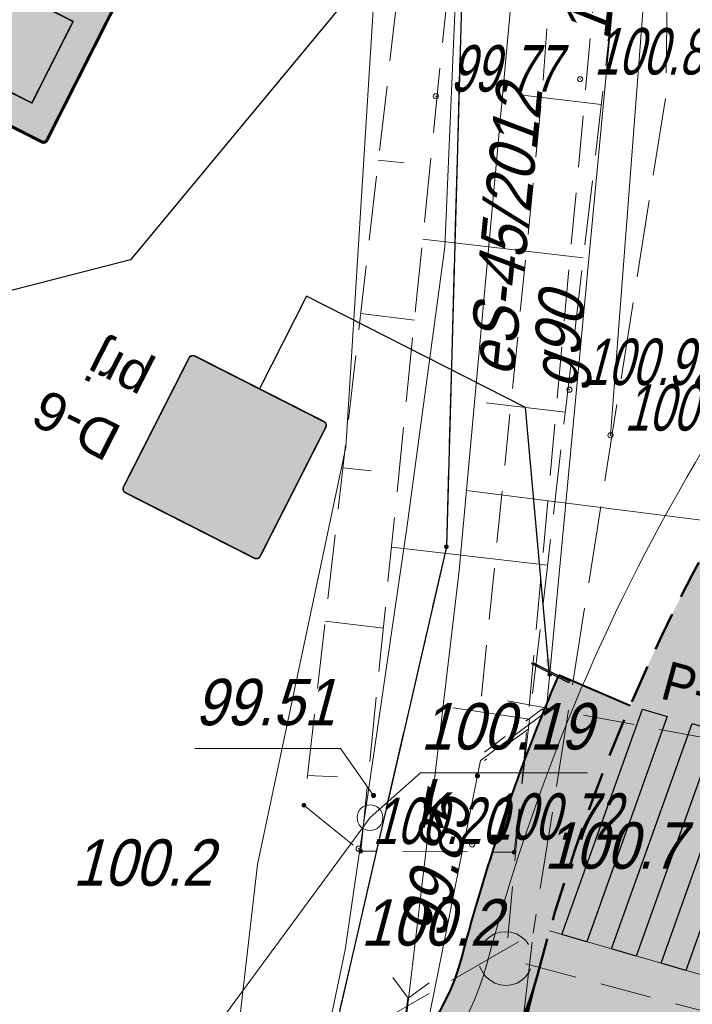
# Model space of a CAD drawing. Extents: x 6530721 to 6531385, y 5978377 to 5979143.
# Tile 78 of 146: x 6530887 to 6530900, y 5978861 to 5978880. Entities that reach past the tile are written whole.
import ezdxf

# ---------------------------------------------------------------- set-up
doc = ezdxf.new("R2010")
doc.units = 0
for name, pattern in [('AB_rokocin 2014-08-13 AC2004$0$0.5_0.5', [1, 0.5, -0.5]), ('AB_rokocin 2014-08-13 AC2004$0$1.0_0.5', [1.5, 1, -0.5]), ('AB_rokocin 2014-08-13 AC2004$0$1.5_0.5', [2, 1.5, -0.5]), ('AB_rokocin 2014-08-13 AC2004$0$823-500', [1.75, 1.25, -0.5]), ('AB_rokocin 2014-08-13 AC2004$0$ib05_500', [1, 0.5, -0.5]), ('AB_rokocin 2014-08-13 AC2004$0$l217_500', [2, 1.5, -0.5]), ('AB_rokocin 2014-08-13 AC2004$0$l219_500', [0]), ('DASHED2', [0.375, 0.25, -0.125])]:
    doc.linetypes.add(name, pattern=pattern)
for name, color, linetype, lineweight in [('AB-chodnik obrzeża', 30, 'Continuous', 40), ('AB-krawężnik', 7, 'Continuous', 50), ('AB-krawężnik obniżony', 34, 'DASHED2', 50), ('AB-pobocze', 191, 'Continuous', 20), ('AB-pomocnicza', 7, 'Continuous', 15), ('AB-wymiarowa', 7, 'Continuous', 30), ('AB-wyp. kostka betonowa grafitowa', 151, 'Continuous', 15), ('AB-wyp.chodnik kostka betonowa', 50, 'Continuous', 15), ('AB-wyp.zjazd BA', 254, 'Continuous', 15), ('AB_rokocin 2014-08-13 AC2004$0$203-Punkt załamania granicy działki nie stabilizowany', 7, 'Continuous', 18), ('AB_rokocin 2014-08-13 AC2004$0$217-Granica konturu klasyfikcyjnego', 7, 'Continuous', 18), ('AB_rokocin 2014-08-13 AC2004$0$219-Linia granicy', 7, 'Continuous', 18), ('AB_rokocin 2014-08-13 AC2004$0$622-Punkt rzędnej przewodu-SKPOD', 7, 'Continuous', 18), ('AB_rokocin 2014-08-13 AC2004$0$622-Punkt rzędnej przewodu-SKPOD-Atr2', 7, 'Continuous', 18), ('AB_rokocin 2014-08-13 AC2004$0$623-Punkt rzędnej przewodu-SGPOD', 7, 'Continuous', 18), ('AB_rokocin 2014-08-13 AC2004$0$623-Punkt rzędnej przewodu-SGPOD-Atr3', 7, 'Continuous', 18), ('AB_rokocin 2014-08-13 AC2004$0$820-Skarpa nieumocniona', 7, 'Continuous', 18), ('AB_rokocin 2014-08-13 AC2004$0$823-Szczyt skarpy nieumocninej', 7, 'Continuous', 18), ('AB_rokocin 2014-08-13 AC2004$0$824-Podnóże skarpy nieumocninej', 7, 'Continuous', 18), ('AB_rokocin 2014-08-13 AC2004$0$jezdnia (powierzchnia)', 7, 'Continuous', 18), ('AB_rokocin 2014-08-13 AC2004$0$kółeczka', 1, 'Continuous', 18), ('AB_rokocin 2014-08-13 AC2004$0$przepust (linia)', 7, 'Continuous', 18), ('AB_rokocin 2014-08-13 AC2004$0$przepust (linia) - symbol', 7, 'Continuous', 18), ('AB_rokocin 2014-08-13 AC2004$0$przepust (powierzchnia)', 7, 'Continuous', 18), ('AB_rokocin 2014-08-13 AC2004$0$przewód elektroenergetyczny - projektowany (linia)-SE', 7, 'Continuous', 18), ('AB_rokocin 2014-08-13 AC2004$0$przewód elektroenergetyczny - projektowany (linia)-SE-Atr1', 7, 'Continuous', 18), ('AB_rokocin 2014-08-13 AC2004$0$przewód gazowy (linia)-SG', 7, 'Continuous', 18), ('AB_rokocin 2014-08-13 AC2004$0$przewód gazowy (linia)-SG-Atr1', 7, 'Continuous', 18), ('AB_rokocin 2014-08-13 AC2004$0$przewód kanalizacyjny (linia)-SK', 7, 'Continuous', 18), ('AB_rokocin 2014-08-13 AC2004$0$przewód kanalizacyjny - projektowany (linia)-SK', 7, 'Continuous', 18), ('AB_rokocin 2014-08-13 AC2004$0$przewód telekomunikacyjny (linia)-STPOD', 7, 'Continuous', 18), ('AB_rokocin 2014-08-13 AC2004$0$przewód wodociągowy (linia)-SW', 7, 'Continuous', 18), ('AB_rokocin 2014-08-13 AC2004$0$punkt wysokościowy naturalny', 7, 'Continuous', 18), ('AB_rokocin 2014-08-13 AC2004$0$punkt wysokościowy naturalny-Atr2', 7, 'Continuous', 18), ('AB_rokocin 2014-08-13 AC2004$0$wysokosci_asfalt', 7, 'Continuous', 18), ('AB_rokocin 2014-08-13 AC2004$0$właz (punkt)-SK', 7, 'Continuous', 18), ('AB_rokocin 2014-08-13 AC2004$0$właz (punkt)-SK-Atr17', 7, 'Continuous', 18), ('AB_rokocin 2014-08-13 AC2004$0$właz (punkt)-SK-Atr2', 7, 'Continuous', 18), ('asf', 7, 'Continuous', 18)]:
    doc.layers.add(name, color=color, linetype=linetype, lineweight=lineweight)
for name, color, linetype in [('gaOzPoziome', 7, 'Continuous'), ('gaPionowe', 7, 'Continuous'), ('gaUrzBezpieczenstwa', 7, 'Continuous'), ('zzz.ga.oz_pion_def', 7, 'Continuous'), ('zzz.ga.oz_pion_wypelnienie', 7, 'Continuous'), ('zzz.gaHSDlugosc', 7, 'Continuous'), ('zzz.gaHSDodTekst', 7, 'Continuous'), ('zzz.gaHSKilometraz', 7, 'Continuous'), ('zzz.gaHSNazwa', 7, 'Continuous'), ('zzz.gaHSOpis', 7, 'Continuous'), ('zzz.gaHSStan', 7, 'Continuous'), ('zzz.gaHSTrasa', 7, 'Continuous'), ('zzz.gaVSDodTekst', 7, 'Continuous'), ('zzz.gaVSDomyslna', 7, 'Continuous'), ('zzz.gaVSNazwa', 7, 'Continuous'), ('zzz.gaVSStan', 7, 'Continuous'), ('zzz.gaVSWielkość', 7, 'Continuous')]:
    doc.layers.add(name, color=color, linetype=linetype)
doc.styles.add('AB_rokocin 2014-08-13 AC2004$0$Standard', font='txt')
doc.styles.add('GA4-ATR-TEXT', font='arial.ttf', dxfattribs={"width": 0.9})
doc.styles.add('GA4-HS-TEXT', font='arial.ttf', dxfattribs={"width": 0.9})
doc.styles.get("Standard").update_dxf_attribs({"font": 'simplex.shx', "width": 0.75, "height": 1.25})
doc.dimstyles.new('GA4-LEADER', dxfattribs={"dimtxt": 1, "dimasz": 1, "dimexe": 1, "dimexo": 1, "dimgap": 1, "dimtad": 1, "dimtxsty": 'Standard', "dimcen": 1, "dimadec": 0, "dimazin": 0, "dimtfac": 1, "dimtmove": 0, "dimatfit": 3, "dimfxl": 1, "dimarcsym": 0})

# ---------------------------------------------------------------- blocks, each defined once
blk = doc.blocks.new('gaVSPos')
blk.add_point((0, 0))
blk = doc.blocks.new('gaVSTVcolumn0')
at = {"color": 0, "linetype": 'ByBlock', "lineweight": -2}
for p, q in [((-400, -30), (400, -30)), ((-400, -60), (-400, -30)), ((400, -60), (-400, -60)), ((400, -30), (400, -60))]:
    blk.add_line(p, q, dxfattribs=at)
blk.add_circle((0, 0), 30, dxfattribs=at)
blk = doc.blocks.new('gaVScolumn0')
at = {"color": 0, "linetype": 'ByBlock', "lineweight": -2}
blk.add_line((0, 0), (0, 400), dxfattribs=at)
blk = doc.blocks.new('z.ga4.D-3_0')
at = {"layer": 'zzz.ga.oz_pion_wypelnienie'}
h = blk.add_hatch(color=0, dxfattribs=at)
edge = h.paths.add_edge_path()
edge.add_line((-280, 594), (280, 594))
edge.add_arc((280, 580), 14, 0, 90, ccw=False)
edge.add_line((294, 580), (294, 20))
edge.add_arc((280, 20), 14, 270, 360, ccw=False)
edge.add_line((280, 6), (-280, 6))
edge.add_arc((-280, 20), 14, 180, 270, ccw=False)
edge.add_line((-294, 20), (-294, 580))
edge.add_arc((-280, 580), 14, 90, 180, ccw=False)
blk = doc.blocks.new('z.ga4.D-3_1')
at = {"layer": 'zzz.ga.oz_pion_def', "color": 0, "const_width": 6}
blk.add_lwpolyline([(280, 3), (-280, 3, -0.414214), (-297, 20), (-297, 580, -0.414214), (-280, 597), (280, 597, -0.414214), (297, 580), (297, 20, -0.414214), (280, 3, -1)], format="xyb", dxfattribs=at)
blk = doc.blocks.new('z.ga4.D-6_1')
at = {"layer": 'zzz.ga.oz_pion_def'}
blk.add_hatch(color=0, dxfattribs=at).paths.add_polyline_path([(0, 484), (-279.4, 0), (279.4, 0)])
blk = doc.blocks.new('z.ga4.D-6_2')
at = {"layer": 'zzz.ga.oz_pion_def'}
h = blk.add_hatch(color=0, dxfattribs=at)
h.paths.add_polyline_path([(-24, 372, 1), (24, 372, 1)])
h.paths.add_polyline_path([(49.7, 326.4), (0, 345), (-37.3, 261.1), (-87.4, 211), (-75.8, 185.3), (-18.6, 242.4), (-9.7, 259.5), (0, 186.5), (-46.6, 121.2), (-77.8, 27.6), (-112.5, 23.2), (-112.5, 11.7), (-51, 0), (-18.6, 102.6), (20.5, 150.6), (91, 27.3), (68.5, 9.1), (68.5, 0), (93.2, 0), (134.9, 23.8), (57.3, 172), (59.8, 179.5), (49.7, 223.8), (49.7, 279.7), (74.6, 247.1), (74.6, 163.2), (99.5, 177.2), (99.5, 261.1)])
h.paths.add_polyline_path([(219.1, 83.9), (111.9, 83.9), (121.6, 65.3), (228.4, 65.3)])
h.paths.add_polyline_path([(50, 83.9), (-16.7, 83.9), (-22.6, 65.3), (60.7, 65.3)], flags=17)
h.paths.add_polyline_path([(-66.9, 83.9), (-219.1, 83.9), (-228.4, 65.3), (-73.1, 65.3)])
blk = doc.blocks.new('D-6-59131416567-vs')
at = {"layer": 'zzz.gaVSDomyslna', "color": 7, "lineweight": 0, "true_color": 0xffffff}
for name, p in [('z.ga4.D-3_1', (0, 0)), ('z.ga4.D-6_1', (0, 96))]:
    blk.add_blockref(name, p, dxfattribs=at)
at = {"layer": 'zzz.gaVSDomyslna', "color": 180, "lineweight": 0}
blk.add_blockref('z.ga4.D-3_0', (0, 0), dxfattribs=at)
at = {"layer": 'zzz.gaVSDomyslna', "color": 18, "lineweight": 0, "true_color": 0x000000}
blk.add_blockref('z.ga4.D-6_2', (0, 108), dxfattribs=at)
at = {"layer": 'zzz.gaVSDodTekst', "style": 'GA4-ATR-TEXT', "flags": 1}
blk.add_attdef('AddText', (0, 0), '', height=1, dxfattribs=at)
at = {"layer": 'zzz.gaVSDomyslna', "style": 'GA4-ATR-TEXT', "flags": 1}
for tag in ['Width', 'Position', 'Height', 'Route']:
    blk.add_attdef(tag, (0, 0), '', height=1, dxfattribs=at)
at = {"layer": 'zzz.gaVSNazwa', "style": 'GA4-ATR-TEXT'}
blk.add_attdef('Name', (400, 375), '', height=150, dxfattribs=at)
at = {"layer": 'zzz.gaVSStan', "style": 'GA4-ATR-TEXT'}
blk.add_attdef('State', (400, 120), '', height=150, dxfattribs=at)
at = {"layer": 'zzz.gaVSWielkość', "style": 'GA4-ATR-TEXT', "flags": 1}
blk.add_attdef('Size', (0, 0), '', height=1, dxfattribs=at)
blk = doc.blocks.new('z.ga4.D-1_0')
at = {"layer": 'zzz.ga.oz_pion_wypelnienie'}
blk.add_hatch(color=0, dxfattribs=at).paths.add_polyline_path([(401.6, 404.3, 0.414214), (401.6, 415.6), (5.7, 811.6, 0.414214), (-5.7, 811.6), (-401.6, 415.6, 0.414214), (-401.6, 404.3), (-5.7, 8.3, 0.414214), (5.7, 8.3)])
blk = doc.blocks.new('z.ga4.D-1_1')
at = {"layer": 'zzz.ga.oz_pion_wypelnienie'}
blk.add_hatch(color=0, dxfattribs=at).paths.add_polyline_path([(0, 656.1), (-246.1, 410), (0, 163.9), (246.1, 410)])
blk = doc.blocks.new('z.ga4.D-1_2')
at = {"layer": 'zzz.ga.oz_pion_def', "color": 0, "const_width": 12}
blk.add_lwpolyline([(-405.9, 400.1), (-9.9, 4.1, 0.414214), (9.9, 4.1), (405.9, 400.1, 0.414214), (405.9, 419.9), (9.9, 815.9, 0.414214), (-9.9, 815.9), (-405.9, 419.9, 0.414214), (-405.9, 400.1, 17.189593)], format="xyb", dxfattribs=at)
at = {"layer": 'zzz.ga.oz_pion_def', "color": 0, "const_width": 6}
blk.add_lwpolyline([(-158, 317.7), (0, 159.7), (250.3, 410), (0, 660.3), (-250.3, 410)], close=True, dxfattribs=at)
blk = doc.blocks.new('D-1-59151803196-vs')
at = {"layer": 'zzz.gaVSDomyslna', "color": 18, "lineweight": 0, "true_color": 0x000000}
blk.add_blockref('z.ga4.D-1_2', (0, 0), dxfattribs=at)
at = {"layer": 'zzz.gaVSDomyslna', "color": 7, "lineweight": 0, "true_color": 0xffffff}
blk.add_blockref('z.ga4.D-1_0', (0, 0), dxfattribs=at)
at = {"layer": 'zzz.gaVSDomyslna', "color": 50, "lineweight": 0}
blk.add_blockref('z.ga4.D-1_1', (0, 0), dxfattribs=at)
at = {"layer": 'zzz.gaVSDodTekst', "style": 'GA4-ATR-TEXT', "flags": 1}
blk.add_attdef('AddText', (0, 0), '', height=1, dxfattribs=at)
at = {"layer": 'zzz.gaVSDomyslna', "style": 'GA4-ATR-TEXT', "flags": 1}
for tag in ['Width', 'Height', 'Position', 'Route']:
    blk.add_attdef(tag, (0, 0), '', height=1, dxfattribs=at)
at = {"layer": 'zzz.gaVSNazwa', "style": 'GA4-ATR-TEXT'}
blk.add_attdef('Name', (510.001, 485.001), '', height=150, dxfattribs=at)
at = {"layer": 'zzz.gaVSStan', "style": 'GA4-ATR-TEXT'}
blk.add_attdef('State', (510.001, 230.001), '', height=150, dxfattribs=at)
at = {"layer": 'zzz.gaVSWielkość', "style": 'GA4-ATR-TEXT', "flags": 1}
blk.add_attdef('Size', (0, 0), '', height=1, dxfattribs=at)
blk = doc.blocks.new('z.ga4.HSL-desc')
at = {"layer": 'zzz.gaHSDlugosc', "style": 'GA4-HS-TEXT', "width": 0.9}
blk.add_attdef('LENGTH', (6.026, 0.4), '', height=1, dxfattribs=at)
at = {"layer": 'zzz.gaHSDodTekst', "style": 'GA4-HS-TEXT', "width": 0.9, "flags": 1}
blk.add_attdef('ADDTEXT', (0, -2.744), '', height=1, dxfattribs=at)
at = {"layer": 'zzz.gaHSKilometraz', "style": 'GA4-HS-TEXT', "width": 0.9, "flags": 1}
blk.add_attdef('POSITION', (0, -5.695), '', height=1, dxfattribs=at)
at = {"layer": 'zzz.gaHSNazwa', "style": 'GA4-HS-TEXT', "width": 0.9}
blk.add_attdef('NAME', (0, 0.4), '', height=1, dxfattribs=at)
at = {"layer": 'zzz.gaHSStan', "style": 'GA4-HS-TEXT', "width": 0.9}
blk.add_attdef('STATE', (0, -1.356), '', height=1, dxfattribs=at)
at = {"layer": 'zzz.gaHSTrasa', "style": 'GA4-HS-TEXT', "width": 0.9, "flags": 1}
blk.add_attdef('ROUTE', (0, -4.27), '', height=1, dxfattribs=at)
blk = doc.blocks.new('AB_rokocin 2014-08-13 AC2004$0$WSP')
at = {"layer": 'AB_rokocin 2014-08-13 AC2004$0$kółeczka', "color": 0, "linetype": 'Continuous'}
blk.add_circle((0, 0), 0.1, dxfattribs=at)
blk = doc.blocks.new('AB_rokocin 2014-08-13 AC2004$0$PW01')
at = {"linetype": 'Continuous', "lineweight": 13}
h = blk.add_hatch(color=0, dxfattribs=at)
edge = h.paths.add_edge_path()
edge.add_arc((0, 0), 0.045, 0, 360)
blk = doc.blocks.new('AB_rokocin 2014-08-13 AC2004$0$US22')
at = {"color": 0, "linetype": 'Continuous', "lineweight": 13}
blk.add_circle((0, 0), 0.25, dxfattribs=at)
blk = doc.blocks.new('AB_rokocin 2014-08-13 AC2004$0$621')
at = {"linetype": 'Continuous', "lineweight": 0}
h = blk.add_hatch(color=0, dxfattribs=at)
edge = h.paths.add_edge_path()
edge.add_arc((0, 0), 0.05, 0, 360)
blk = doc.blocks.new('AB_rokocin 2014-08-13 AC2004$0$IB05')
at = {"color": 0, "linetype": 'Continuous', "lineweight": 13}
for q in [(0.354, 0.354), (0.354, -0.354)]:
    blk.add_line((0, 0), q, dxfattribs=at)
blk = doc.blocks.new('AB_rokocin 2014-08-13 AC2004$0$203')
at = {"linetype": 'Continuous', "lineweight": 0}
h = blk.add_hatch(color=0, dxfattribs=at)
edge = h.paths.add_edge_path()
edge.add_arc((0, 0), 0.045, 0, 360)
blk = doc.blocks.new('AB_rokocin 2014-08-13 AC2004')
at = {"layer": 'AB_rokocin 2014-08-13 AC2004$0$217-Granica konturu klasyfikcyjnego', "color": 3, "linetype": 'AB_rokocin 2014-08-13 AC2004$0$l217_500', "lineweight": 18, "flags": 128}
for points in [[(6530894.96, 5978870.01), (6530895.49, 5978889.2)], [(6530894.96, 5978870.01), (6530895.49, 5978889.2)], [(6530892.45, 5978859.1), (6530894.96, 5978870.01)], [(6530892.45, 5978859.1), (6530894.96, 5978870.01)]]:
    blk.add_lwpolyline(points, dxfattribs=at)
at = {"layer": 'AB_rokocin 2014-08-13 AC2004$0$219-Linia granicy', "color": 92, "linetype": 'AB_rokocin 2014-08-13 AC2004$0$l219_500', "lineweight": 30, "flags": 128}
for points in [[(6530895.49, 5978889.2), (6530894.96, 5978870.01)], [(6530895.49, 5978889.2), (6530894.96, 5978870.01)], [(6530894.96, 5978870.01), (6530892.45, 5978859.1)], [(6530894.96, 5978870.01), (6530892.45, 5978859.1)]]:
    blk.add_lwpolyline(points, dxfattribs=at)
at = {"layer": 'AB_rokocin 2014-08-13 AC2004$0$622-Punkt rzędnej przewodu-SKPOD-Atr2', "color": 32, "linetype": 'ByBlock', "flags": 128}
blk.add_lwpolyline([(6530893.55, 5978865.19), (6530892.91, 5978866.1), (6530890.086, 5978866.1)], dxfattribs=at)
at = {"layer": 'AB_rokocin 2014-08-13 AC2004$0$820-Skarpa nieumocniona', "color": 252, "linetype": 'Continuous', "lineweight": 18}
for p, q in [((6530897.96, 5978878.58), (6530896.38, 5978878.77)), ((6530893.64, 5978877.5), (6530894.14, 5978877.45)), ((6530897.61, 5978875.61), (6530894.5, 5978875.97)), ((6530893.3, 5978874.53), (6530894.34, 5978874.4)), ((6530897.26, 5978872.62), (6530895.73, 5978872.8)), ((6530892.96, 5978871.54), (6530893.5, 5978871.48)), ((6530896.92, 5978869.65), (6530893.9, 5978870)), ((6530892.61, 5978868.57), (6530893.74, 5978868.43)), ((6530896.57, 5978866.67), (6530895.09, 5978866.89)), ((6530892.26, 5978865.58), (6530892.85, 5978865.55))]:
    blk.add_line(p, q, dxfattribs=at)
at = {"layer": 'AB_rokocin 2014-08-13 AC2004$0$823-Szczyt skarpy nieumocninej', "color": 252, "linetype": 'AB_rokocin 2014-08-13 AC2004$0$823-500', "lineweight": 18, "flags": 128}
for points in [[(6530895.56, 5978917.65), (6530897.1, 5978917.42), (6530898.3, 5978908.45), (6530898.21, 5978892.82), (6530898.47, 5978882.95), (6530896.27, 5978864.09), (6530893.3, 5978864.11)], [(6530895.78, 5978892.79), (6530894.39, 5978883.96), (6530892.2, 5978865), (6530893.3, 5978864.11)]]:
    blk.add_lwpolyline(points, dxfattribs=at)
at = {"layer": 'AB_rokocin 2014-08-13 AC2004$0$824-Podnóże skarpy nieumocninej', "color": 252, "linetype": 'AB_rokocin 2014-08-13 AC2004$0$823-500', "lineweight": 18, "flags": 128}
blk.add_lwpolyline([(6530893.3, 5978864.11), (6530895.29, 5978883.79), (6530895.78, 5978892.79)], dxfattribs=at)
at = {"layer": 'AB_rokocin 2014-08-13 AC2004$0$jezdnia (powierzchnia)', "color": 252, "linetype": 'AB_rokocin 2014-08-13 AC2004$0$1.5_0.5', "lineweight": 18, "flags": 128}
for points in [[(6530899.48, 5978924.68), (6530899.18, 5978914.42), (6530899.27, 5978908.81), (6530899.51, 5978904.41), (6530899.44, 5978900.93), (6530899.39, 5978891.35), (6530899.21, 5978878.74), (6530896.64, 5978862.52)], [(6530798.65, 5978881.37), (6530865.34, 5978863.62), (6530886.24, 5978858.45), (6530891.97, 5978859.82), (6530896.64, 5978862.52), (6530896.23, 5978858.96), (6530901.26, 5978858.05), (6530902.82, 5978864.33), (6530903.85, 5978867.57), (6530905.33, 5978869.92), (6530907.18, 5978871.26), (6530909.06, 5978871.79), (6530912.21, 5978871.86), (6530914.78, 5978867.77), (6530919.06, 5978859.93)]]:
    blk.add_lwpolyline(points, dxfattribs=at)
at = {"layer": 'AB_rokocin 2014-08-13 AC2004$0$kółeczka', "color": 7, "linetype": 'ByBlock'}
for p in [(6530897.551, 5978879.071, 100.838), (6530897.551, 5978879.071, 100.838), (6530897.551, 5978879.071, 100.838), (6530894.756, 5978878.74, 99.766), (6530894.756, 5978878.74, 99.766), (6530894.756, 5978878.74, 99.766), (6530897.344, 5978873.053, 100.924), (6530897.344, 5978873.053, 100.924), (6530897.344, 5978873.053, 100.924), (6530898.137, 5978872.17, 100.868), (6530898.137, 5978872.17, 100.868), (6530898.137, 5978872.17, 100.868), (6530893.261, 5978864.159, 100.205), (6530893.261, 5978864.159, 100.205), (6530893.261, 5978864.159, 100.205), (6530895.458, 5978864.242, 100.723), (6530895.458, 5978864.242, 100.723), (6530895.458, 5978864.242, 100.723)]:
    blk.add_point(p, dxfattribs=at)
at = {"layer": 'AB_rokocin 2014-08-13 AC2004$0$kółeczka', "color": 1, "linetype": 'ByBlock'}
for p in [(6530897.551, 5978879.071, 100.838), (6530894.756, 5978878.74, 99.766), (6530897.344, 5978873.053, 100.924), (6530898.137, 5978872.17, 100.868), (6530893.261, 5978864.159, 100.205), (6530895.458, 5978864.242, 100.723)]:
    blk.add_point(p, dxfattribs=at)
at = {"layer": 'AB_rokocin 2014-08-13 AC2004$0$przepust (linia)', "color": 7, "linetype": 'AB_rokocin 2014-08-13 AC2004$0$ib05_500', "lineweight": 35, "flags": 128}
blk.add_lwpolyline([(6530892.23, 5978852.27), (6530893.14, 5978854.24), (6530894.22, 5978861.26)], dxfattribs=at)
at = {"layer": 'AB_rokocin 2014-08-13 AC2004$0$przepust (powierzchnia)', "color": 7, "linetype": 'AB_rokocin 2014-08-13 AC2004$0$0.5_0.5', "lineweight": 18, "flags": 128}
blk.add_lwpolyline([(6530895.7, 5978866.03), (6530896.82, 5978866.87), (6530896.91, 5978866.73), (6530895.7, 5978865.87)], dxfattribs=at)
at = {"layer": 'AB_rokocin 2014-08-13 AC2004$0$przewód elektroenergetyczny - projektowany (linia)-SE', "color": 1, "linetype": 'AB_rokocin 2014-08-13 AC2004$0$1.0_0.5', "lineweight": 18, "flags": 128}
blk.add_lwpolyline([(6530826.972, 5978708.68), (6530827.24, 5978709.09), (6530834.58, 5978722.01), (6530844.3, 5978737.61), (6530851.06, 5978748.63), (6530857.75, 5978759.14), (6530864.58, 5978771.22), (6530872.94, 5978786.68), (6530885.26, 5978812.96), (6530898.25, 5978841.23), (6530902.68, 5978856.6), (6530904.26, 5978865.5), (6530895.64, 5978867.12), (6530896.81, 5978878.73), (6530897.37, 5978886.45), (6530914.59, 5978888.09), (6530916.6, 5978883.13), (6530918.66, 5978878.97), (6530922.67, 5978870.07), (6530922.8, 5978868.04), (6530926.81, 5978860.82), (6530928.6, 5978857.83), (6530930.08, 5978855.53), (6530931.41, 5978853.22), (6530934.81, 5978847.74), (6530938.18, 5978842.74), (6530940.61, 5978838.92), (6530943.7, 5978834.57), (6530946.08, 5978831.07), (6530948, 5978828.22), (6530952.41, 5978821.5), (6530956.94, 5978815.04), (6530960.54, 5978809.91), (6530964.29, 5978804.42), (6530967.77, 5978799.56), (6530971.05, 5978794.9), (6530973.84, 5978790.63), (6530976.58, 5978786.57), (6530980.58, 5978780.71), (6530982.7, 5978777.62), (6530985.22, 5978773.81), (6530988.34, 5978769.04), (6530989.92, 5978766.7), (6530990.46, 5978765.93), (6530990.37, 5978765.15), (6530991.83, 5978763.13), (6530996.06, 5978757.13), (6530999.57, 5978752.09), (6531000.82, 5978750.32), (6531001.94, 5978748.65), (6531002.55, 5978747.77), (6531005.3, 5978743.83), (6531008.21, 5978739.6), (6531012.63, 5978733.34), (6531017.03, 5978727.14), (6531023.63, 5978717.51), (6531029.4, 5978709.03), (6531033.24, 5978703.44), (6531036.36, 5978699.89), (6531039.9, 5978695.78), (6531042.87, 5978692.37), (6531049.22, 5978685.3), (6531061.9, 5978670.96), (6531061.63, 5978668.76), (6531063.68, 5978666.4), (6531066.09, 5978666.33), (6531071.01, 5978660.91), (6531074.47, 5978660.91), (6531079.98, 5978654.09), (6531082.92, 5978659.36), (6531086.03, 5978664.59), (6531092.01, 5978675.8), (6531094.55, 5978679.72)], dxfattribs=at)
at = {"layer": 'AB_rokocin 2014-08-13 AC2004$0$przewód gazowy (linia)-SG', "color": 40, "linetype": 'Continuous', "lineweight": 18, "flags": 128}
blk.add_lwpolyline([(6530866.99, 5978790.07), (6530876.63, 5978809.56), (6530887.59, 5978833.34), (6530886.71, 5978835.77), (6530888.87, 5978840.15), (6530888.86, 5978842.38), (6530892.53, 5978850.43), (6530895.62, 5978865.87), (6530896.89, 5978866.81), (6530898.52, 5978884.1), (6530913.39, 5978886.25), (6530914.43, 5978886.4)], dxfattribs=at)
at = {"layer": 'AB_rokocin 2014-08-13 AC2004$0$przewód kanalizacyjny (linia)-SK', "color": 34, "linetype": 'Continuous', "lineweight": 18, "flags": 128}
blk.add_lwpolyline([(6530893.48, 5978864.76), (6530885.04, 5978853.28)], dxfattribs=at)
at = {"layer": 'AB_rokocin 2014-08-13 AC2004$0$przewód kanalizacyjny - projektowany (linia)-SK', "color": 32, "linetype": 'AB_rokocin 2014-08-13 AC2004$0$1.0_0.5', "lineweight": 18, "flags": 128}
for points in [[(6530896.15, 5978862.43), (6530898.69, 5978890.2)], [(6530896.5, 5978861.93), (6530903.98, 5978859.93), (6530901.81, 5978841.02), (6530891.77, 5978826.79), (6530873.33, 5978789.58), (6530843.52, 5978735.52), (6530825.994, 5978709.731)]]:
    blk.add_lwpolyline(points, dxfattribs=at)
blk.add_lwpolyline([(6530896.42, 5978861.61), (6530896.33, 5978861.55), (6530896.22, 5978861.52), (6530896.11, 5978861.51), (6530896.01, 5978861.52), (6530895.9, 5978861.55), (6530895.81, 5978861.61), (6530895.72, 5978861.68), (6530895.66, 5978861.77), (6530895.61, 5978861.86), (6530895.59, 5978861.97), (6530895.59, 5978862.08), (6530895.61, 5978862.19), (6530895.66, 5978862.29), (6530895.72, 5978862.38), (6530895.8, 5978862.45), (6530895.89, 5978862.51), (6530896, 5978862.54), (6530896.11, 5978862.55), (6530896.21, 5978862.54), (6530896.32, 5978862.51), (6530896.41, 5978862.45), (6530896.5, 5978862.38), (6530896.56, 5978862.29), (6530896.61, 5978862.2), (6530896.63, 5978862.09), (6530896.63, 5978861.98), (6530896.61, 5978861.87), (6530896.56, 5978861.77), (6530896.5, 5978861.68)], close=True, dxfattribs=at)
at = {"layer": 'AB_rokocin 2014-08-13 AC2004$0$przewód telekomunikacyjny (linia)-STPOD', "color": 30, "linetype": 'Continuous', "lineweight": 18, "flags": 128}
for points in [[(6530901.79, 5978970.5), (6530901.07, 5978964.3), (6530900.4, 5978955.75), (6530899.75, 5978946.53), (6530899, 5978937.36), (6530898.01, 5978928.4), (6530896.74, 5978916.21), (6530896.41, 5978909.27), (6530896.2, 5978900.94), (6530897.02, 5978889.89), (6530896.25, 5978881.02), (6530895.21, 5978869.55), (6530894.07, 5978859.93), (6530893.16, 5978854.27), (6530891.31, 5978850.17), (6530887.9, 5978840.12), (6530883.71, 5978830.96), (6530877.79, 5978818.59), (6530872.88, 5978807.8)], [(6530882.77, 5978833.86), (6530887.65, 5978843.74), (6530889.11, 5978849.4), (6530890.39, 5978855.95), (6530891.3, 5978863.85), (6530893.01, 5978871.94), (6530893.74, 5978883.62), (6530894.23, 5978897.47), (6530894.71, 5978900.98), (6530895.59, 5978904.39), (6530902.67, 5978903.99), (6530908.57, 5978904.02), (6530910.29, 5978898.66), (6530914.75, 5978889.88), (6530918.3, 5978882.51), (6530922.37, 5978871.97), (6530925.79, 5978865.43), (6530929.4, 5978858.81), (6530935.24, 5978850.5), (6530941.44, 5978841.32), (6530950.22, 5978829.05)], [(6530895.35, 5978871.1), (6530902.15, 5978870.24), (6530904.52, 5978870.08), (6530911.46, 5978871.26), (6530917.23, 5978862.73), (6530921.18, 5978856.12), (6530926.27, 5978848.67), (6530930.07, 5978842.98), (6530931.17, 5978838.82), (6530935.97, 5978831.97), (6530941.45, 5978824.23), (6530948.49, 5978814.76), (6530955.77, 5978804.1), (6530961.97, 5978795.05)]]:
    blk.add_lwpolyline(points, dxfattribs=at)
at = {"layer": 'AB_rokocin 2014-08-13 AC2004$0$przewód wodociągowy (linia)-SW', "color": 5, "linetype": 'Continuous', "lineweight": 18, "flags": 128}
blk.add_lwpolyline([(6530890.62, 5978851.55), (6530891.71, 5978856.01), (6530893, 5978862.2), (6530894.2, 5978870.42), (6530894.93, 5978875.82), (6530895.3, 5978884.42), (6530895.2, 5978893.95), (6530895.32, 5978900.42), (6530896.25, 5978915), (6530896.64, 5978927.26)], dxfattribs=at)
at = {"layer": 'AB_rokocin 2014-08-13 AC2004$0$właz (punkt)-SK-Atr2', "color": 34, "linetype": 'ByBlock', "flags": 128}
blk.add_lwpolyline([(6530893.48, 5978864.76), (6530894.46, 5978865.63), (6530897.696, 5978865.63)], dxfattribs=at)
at = {"layer": 'AB_rokocin 2014-08-13 AC2004$0$203-Punkt załamania granicy działki nie stabilizowany', "color": 7, "linetype": 'Continuous', "lineweight": 18, "rotation": 171.887}
blk.add_blockref('AB_rokocin 2014-08-13 AC2004$0$203', (6530894.96, 5978870.01), dxfattribs=at)
at = {"layer": 'AB_rokocin 2014-08-13 AC2004$0$622-Punkt rzędnej przewodu-SKPOD', "color": 32, "linetype": 'Continuous', "lineweight": 18, "rotation": 0.09499999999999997}
blk.add_blockref('AB_rokocin 2014-08-13 AC2004$0$621', (6530893.55, 5978865.19), dxfattribs=at)
at = {"layer": 'AB_rokocin 2014-08-13 AC2004$0$623-Punkt rzędnej przewodu-SGPOD', "color": 52, "linetype": 'Continuous', "lineweight": 18, "rotation": 78.683}
blk.add_blockref('AB_rokocin 2014-08-13 AC2004$0$621', (6530895.56, 5978865.57), dxfattribs=at)
at = {"layer": 'AB_rokocin 2014-08-13 AC2004$0$kółeczka', "color": 252, "linetype": 'Continuous', "xscale": 0.5, "yscale": 0.5, "zscale": 0.5}
for p in [(6530897.551, 5978879.071), (6530894.756, 5978878.74), (6530897.344, 5978873.053), (6530898.137, 5978872.17), (6530893.261, 5978864.159), (6530895.458, 5978864.242)]:
    blk.add_blockref('AB_rokocin 2014-08-13 AC2004$0$WSP', p, dxfattribs=at)
at = {"layer": 'AB_rokocin 2014-08-13 AC2004$0$przepust (linia) - symbol', "color": 7, "linetype": 'Continuous', "lineweight": 35, "rotation": 81.25400000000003}
blk.add_blockref('AB_rokocin 2014-08-13 AC2004$0$IB05', (6530894.22, 5978861.26), dxfattribs=at)
at = {"layer": 'AB_rokocin 2014-08-13 AC2004$0$punkt wysokościowy naturalny', "color": 7, "linetype": 'Continuous', "lineweight": 13}
for p in [(6530892.2, 5978865), (6530893.3, 5978864.11), (6530896.27, 5978864.09)]:
    blk.add_blockref('AB_rokocin 2014-08-13 AC2004$0$PW01', p, dxfattribs=at)
at = {"layer": 'AB_rokocin 2014-08-13 AC2004$0$właz (punkt)-SK', "color": 7, "linetype": 'Continuous', "lineweight": 18}
blk.add_blockref('AB_rokocin 2014-08-13 AC2004$0$US22', (6530893.48, 5978864.76), dxfattribs=at)
at = {"layer": 'AB_rokocin 2014-08-13 AC2004$0$622-Punkt rzędnej przewodu-SKPOD-Atr2', "color": 32, "linetype": 'ByBlock', "lineweight": 20, "style": 'AB_rokocin 2014-08-13 AC2004$0$Standard', "oblique": 15, "width": 0.9}
blk.add_text('99.51', height=0.9, dxfattribs=at).set_placement((6530890.086, 5978866.55))
at = {"layer": 'AB_rokocin 2014-08-13 AC2004$0$623-Punkt rzędnej przewodu-SGPOD-Atr3', "color": 52, "linetype": 'ByBlock', "lineweight": 20, "style": 'AB_rokocin 2014-08-13 AC2004$0$Standard', "oblique": 15, "width": 0.9}
for s, rotation, p in [('100.06', 83.346, (6530898.1, 5978879.81)), ('99.85', 78.683, (6530894.92, 5978862.39))]:
    blk.add_text(s, height=0.9, rotation=rotation, dxfattribs=at).set_placement(p)
at = {"layer": 'AB_rokocin 2014-08-13 AC2004$0$przewód elektroenergetyczny - projektowany (linia)-SE-Atr1', "color": 1, "linetype": 'ByBlock', "lineweight": 20, "style": 'AB_rokocin 2014-08-13 AC2004$0$Standard', "oblique": 15, "width": 0.9}
blk.add_text('eS-45/2012', height=0.9, rotation=84.229, dxfattribs=at).set_placement((6530896.26, 5978873.29))
at = {"layer": 'AB_rokocin 2014-08-13 AC2004$0$przewód gazowy (linia)-SG-Atr1', "color": 40, "linetype": 'ByBlock', "lineweight": 20, "style": 'AB_rokocin 2014-08-13 AC2004$0$Standard', "oblique": 15, "width": 0.9}
blk.add_text('g90', height=0.9, rotation=84.614, dxfattribs=at).set_placement((6530897.48, 5978873.06))
at = {"layer": 'AB_rokocin 2014-08-13 AC2004$0$punkt wysokościowy naturalny-Atr2', "color": 252, "linetype": 'ByBlock', "lineweight": 20, "style": 'AB_rokocin 2014-08-13 AC2004$0$Standard', "oblique": 15, "width": 0.9}
for s, p in [('100.7', (6530896.85, 5978863.77)), ('100.2', (6530887.72, 5978863.44)), ('100.2', (6530893.3, 5978862.28))]:
    blk.add_text(s, height=0.9, dxfattribs=at).set_placement(p)
at = {"layer": 'AB_rokocin 2014-08-13 AC2004$0$wysokosci_asfalt', "color": 252, "linetype": 'ByBlock', "lineweight": 20, "style": 'AB_rokocin 2014-08-13 AC2004$0$Standard', "oblique": 15, "width": 0.7}
for s, p in [('100.84', (6530897.821, 5978879.161)), ('99.77', (6530895.026, 5978878.83)), ('100.92', (6530897.614, 5978873.143)), ('100.87', (6530898.407, 5978872.26)), ('100.20', (6530893.531, 5978864.249)), ('100.72', (6530895.728, 5978864.332))]:
    blk.add_text(s, height=0.9, dxfattribs=at).set_placement(p)
at = {"layer": 'AB_rokocin 2014-08-13 AC2004$0$właz (punkt)-SK-Atr17', "color": 34, "linetype": 'ByBlock', "lineweight": 20, "style": 'AB_rokocin 2014-08-13 AC2004$0$Standard', "oblique": 15, "width": 0.9}
blk.add_text('k', height=0.9, dxfattribs=at).set_placement((6530894.37, 5978864.56))
at = {"layer": 'AB_rokocin 2014-08-13 AC2004$0$właz (punkt)-SK-Atr2', "color": 34, "linetype": 'ByBlock', "lineweight": 20, "style": 'AB_rokocin 2014-08-13 AC2004$0$Standard', "oblique": 15, "width": 0.9}
blk.add_text('100.19', height=0.9, dxfattribs=at).set_placement((6530894.46, 5978866.08))

msp = doc.modelspace()

# ---------------------------------------------------------------- hatches: boundary and pattern name
at = {"layer": 'AB-wyp. kostka betonowa grafitowa'}
msp.add_hatch(color=256, dxfattribs=at).paths.add_polyline_path([(6530895.883, 5978857.678), (6530896.003, 5978858.387, -0.022539), (6530896.715, 5978861.69, -0.409847), (6530889.472, 5978857.393), (6530884.005, 5978858.745), (6530882.804, 5978853.892), (6530888.53, 5978852.475, -0.43191), (6530892.816, 5978844.863, 0.033826)])
at = {"layer": 'AB-wyp.chodnik kostka betonowa'}
msp.add_hatch(color=256, dxfattribs=at).paths.add_polyline_path([(6530896.715, 5978861.69, -0.036989), (6530898.518, 5978866.929), (6530897.139, 5978867.521, 0.036989), (6530895.265, 5978862.072, -0.409847), (6530889.832, 5978858.849), (6530884.365, 5978860.201), (6530884.005, 5978858.745), (6530889.472, 5978857.393, 0.409847)])
at = {"layer": 'AB-wyp.zjazd BA'}
h = msp.add_hatch(color=256, dxfattribs=at)
h.paths.add_polyline_path([(6530900.814, 5978856.846), (6530900.933, 5978857.554, -0.028594), (6530901.76, 5978861.175), (6530896.957, 5978862.565, 0.028594), (6530896.003, 5978858.387), (6530895.883, 5978857.678, -0.033826), (6530892.816, 5978844.863), (6530897.601, 5978843.413, 0.033725)])
h.paths.add_polyline_path([(6530903.923, 5978864.61), (6530898.518, 5978866.929, 0.030931), (6530896.957, 5978862.565), (6530901.76, 5978861.175, -0.003862), (6530901.903, 5978861.656, -0.152572)])
h.paths.add_polyline_path([(6530902.316, 5978885.581, -0.210976), (6530900.644, 5978871.134, 0.031446), (6530898.518, 5978866.929), (6530903.923, 5978864.61, -0.44453), (6530912.706, 5978863.116, -0.066364)])

# ---------------------------------------------------------------- next in the draw order: block references
at = {"layer": 'AB-wymiarowa'}
msp.add_blockref('AB_rokocin 2014-08-13 AC2004', (0, 0), dxfattribs=at)

# ---------------------------------------------------------------- next in the draw order: hatches: boundary and pattern name
at = {"layer": 'gaOzPoziome'}
h = msp.add_hatch(color=7, dxfattribs=at)
h.dxf.hatch_style = 2
h.paths.add_polyline_path([(6530897.677, 5978862.356), (6530897.197, 5978862.495), (6530898.758, 5978866.86), (6530899.238, 5978866.721)])
h = msp.add_hatch(color=7, dxfattribs=at)
h.dxf.hatch_style = 2
h.paths.add_polyline_path([(6530898.638, 5978862.078), (6530898.158, 5978862.217), (6530899.719, 5978866.582), (6530900.199, 5978866.443)])
h = msp.add_hatch(color=7, dxfattribs=at)
h.dxf.hatch_style = 2
h.paths.add_polyline_path([(6530899.599, 5978861.8), (6530899.118, 5978861.939), (6530900.679, 5978866.304), (6530901.16, 5978866.165)])

# ---------------------------------------------------------------- next in the draw order: linework, layer by layer
at = {"layer": 'AB-chodnik obrzeża'}
msp.add_line((6530898.518, 5978866.929), (6530897.139, 5978867.521), dxfattribs=at)
at = {"layer": 'AB-chodnik obrzeża', "flags": 128}
for points in [[(6530895.265, 5978862.072, -0.036989), (6530897.139, 5978867.521, -0.036989)], [(6530884.365, 5978860.201), (6530889.832, 5978858.849, 0.409847), (6530895.265, 5978862.072, 0.409847)]]:
    msp.add_lwpolyline(points, format="xyb", dxfattribs=at)
at = {"layer": 'AB-krawężnik'}
msp.add_lwpolyline([(6530889.73, 5978857.335, 0.397034), (6530896.715, 5978861.69)], format="xyb", dxfattribs=at)
at = {"layer": 'AB-krawężnik obniżony', "ltscale": 3, "flags": 128}
msp.add_lwpolyline([(6530896.715, 5978861.69, -0.068515), (6530900.644, 5978871.134, 0.210976), (6530902.316, 5978885.581)], format="xyb", dxfattribs=at)
at = {"layer": 'AB-krawężnik obniżony', "ltscale": 3}
msp.add_lwpolyline([(6530892.816, 5978844.863, 0.033826), (6530895.883, 5978857.678), (6530896.003, 5978858.387, -0.022539), (6530896.715, 5978861.69, -0.02002)], format="xyb", dxfattribs=at)
at = {"layer": 'AB-pobocze', "ltscale": 3}
for points in [[(6530895.748, 5978861.944, -0.068515), (6530899.782, 5978871.641, 0.210976), (6530901.361, 5978885.285, 0.210976)], [(6530884.245, 5978859.716), (6530889.712, 5978858.364, 0.409847), (6530895.748, 5978861.944, 0.409847)]]:
    msp.add_lwpolyline(points, format="xyb", dxfattribs=at)
at = {"layer": 'AB-pomocnicza'}
msp.add_line((6530896.957, 5978862.565), (6530901.76, 5978861.175), dxfattribs=at)
at = {"layer": 'asf', "lineweight": 18, "flags": 128}
msp.add_lwpolyline([(6530898.137, 5978872.17), (6530899.121, 5978885.047), (6530899.233, 5978906.625), (6530899.374, 5978920.304), (6530899.478, 5978924.549), (6530898.594, 5978926.359), (6530897.515, 5978927.828), (6530896.631, 5978928.41), (6530895.375, 5978928.913), (6530893.891, 5978929.301), (6530894.137, 5978934.487), (6530895.268, 5978934.405), (6530896.721, 5978934.502), (6530897.649, 5978934.821), (6530898.5, 5978935.384), (6530899.57, 5978936.43), (6530900.606, 5978938.276)], dxfattribs=at)
at = {"layer": 'gaOzPoziome', "color": 7, "flags": 128}
for points in [[(6530897.677, 5978862.356), (6530897.197, 5978862.495), (6530898.758, 5978866.86), (6530899.238, 5978866.721), (6530897.677, 5978862.356)], [(6530898.638, 5978862.078), (6530898.158, 5978862.217), (6530899.719, 5978866.582), (6530900.199, 5978866.443), (6530898.638, 5978862.078)], [(6530899.599, 5978861.8), (6530899.118, 5978861.939), (6530900.679, 5978866.304), (6530901.16, 5978866.165), (6530899.599, 5978861.8)]]:
    msp.add_lwpolyline(points, dxfattribs=at)
at = {"layer": 'gaUrzBezpieczenstwa', "flags": 128}
msp.add_lwpolyline([(6530898.276, 5978886.952), (6530888.842, 5978875.569), (6530876.304, 5978872.347)], dxfattribs=at)

# ---------------------------------------------------------------- next in the draw order: block references
at = {"layer": 'gaPionowe', "xscale": 0.005, "yscale": 0.005, "zscale": 0.005}
for name, p, rotation, values in [('D-1-59151803196-vs', (6530885.899, 5978881.746), 198.1981381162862, {'Name': 'D-1', 'State': 'prj'}), ('D-6-59131416567-vs', (6530891.343, 5978873.084), 153.0681684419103, {'Name': 'D-6', 'State': 'prj'})]:
    msp.add_blockref(name, p, dxfattribs=dict(at, rotation=rotation)).add_auto_attribs(values)
at = {"layer": 'gaPionowe', "rotation": 153.0681684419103}
for name, p, xscale, yscale, zscale in [('gaVScolumn0', (6530892.249, 5978874.867), 0.005, 0.005, 0.005), ('gaVSTVcolumn0', (6530896.958, 5978867.53), 0.001, 0.001, 0.001)]:
    msp.add_blockref(name, p, dxfattribs=dict(at, xscale=xscale, yscale=yscale, zscale=zscale))
msp.add_blockref('gaVSPos', (6530896.958, 5978867.53), dxfattribs=at)
at = {"layer": 'zzz.gaHSOpis', "xscale": 0.75, "yscale": 0.75, "zscale": 0.75, "rotation": 344.8320322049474}
msp.add_blockref('z.ga4.HSL-desc', (6530898.998, 5978866.79), dxfattribs=at).add_auto_attribs({'NAME': 'P-10 L=5'})

# ---------------------------------------------------------------- next in the draw order: leaders
at = {"layer": 'gaPionowe'}
msp.add_leader([(6530896.958, 5978867.53), (6530896.495, 5978872.71), (6530892.249, 5978874.867)], dimstyle='GA4-LEADER', override={"dimasz": 0.3}, dxfattribs=at)

doc.saveas('drawing.dxf')
